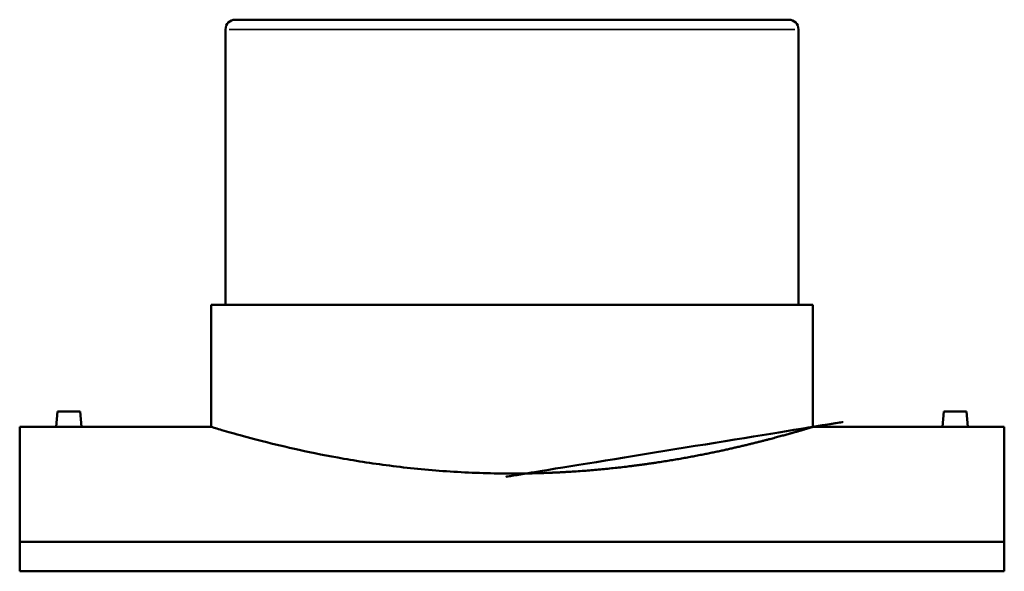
# Model space of a CAD drawing. Header units: millimetres. Extents: x -449 to 1842, y -500 to 2521.
# Tile 3 of 8: x 1007 to 1617, y 212 to 553. Entities that reach past the tile are written whole.
import ezdxf

# ---------------------------------------------------------------- set-up
doc = ezdxf.new("R2010")
doc.units = ezdxf.units.MM
doc.layers.add('Visible (ANSI)', color=7, linetype='Continuous', lineweight=50)
doc.layers.add('Visible Narrow (ANSI)', color=7, linetype='Continuous', lineweight=35)

msp = doc.modelspace()

# ---------------------------------------------------------------- linework, layer by layer
at = {"layer": 'Visible (ANSI)'}
for p, q in [((1140.963746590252, 553.2930106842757), (1483.963746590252, 553.2930106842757)), ((1134.963746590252, 547.2930106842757), (1134.963746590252, 376.8930106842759)), ((1489.963746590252, 547.2930106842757), (1489.963746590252, 376.8930106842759)), ((1126.088746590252, 376.8930106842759), (1498.838746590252, 376.8930106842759)), ((1126.088746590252, 376.893010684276), (1126.088746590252, 301.2930106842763)), ((1498.838746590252, 376.893010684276), (1498.838746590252, 301.2930106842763)), ((1030.963746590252, 310.8930106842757), (1030.123855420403, 301.2930106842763)), ((1030.963746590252, 310.8930106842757), (1044.963746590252, 310.8930106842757)), ((1044.963746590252, 310.8930106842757), (1045.803637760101, 301.2930106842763)), ((1579.963746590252, 310.8930106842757), (1579.123855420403, 301.2930106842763)), ((1593.963746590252, 310.8930106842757), (1579.963746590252, 310.8930106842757)), ((1593.963746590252, 310.8930106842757), (1594.803637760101, 301.2930106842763)), ((1007.463746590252, 301.2930106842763), (1007.463746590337, 230.0863201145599)), ((1030.123855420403, 301.2930106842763), (1007.463746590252, 301.2930106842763)), ((1126.088746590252, 301.2930106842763), (1045.803637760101, 301.2930106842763)), ((1579.123855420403, 301.2930106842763), (1498.838746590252, 301.2930106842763)), ((1617.463746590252, 301.2930106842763), (1594.803637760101, 301.2930106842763)), ((1617.463746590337, 230.0863201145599), (1617.463746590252, 301.2930106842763)), ((1617.463746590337, 230.0863201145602), (1007.463746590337, 230.0863201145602)), ((1007.463746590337, 211.9273715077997), (1007.463746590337, 230.0863201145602)), ((1617.463746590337, 230.0863201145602), (1617.463746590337, 211.9273715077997)), ((1007.463746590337, 211.9273715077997), (1617.463746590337, 211.9273715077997))]:
    msp.add_line(p, q, dxfattribs=at)
for centre, start, end in [((1140.963746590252, 547.2930106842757), 90, 180), ((1483.963746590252, 547.2930106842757), 0, 90)]:
    msp.add_arc(centre, 6, start, end, dxfattribs=at)
for points, knots in [([(1498.838746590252, 301.2930106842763), (1498.838746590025, 301.2930106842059), (1497.704029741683, 300.94646297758), (1492.950931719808, 299.5330572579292), (1489.333810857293, 298.4670927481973), (1479.800338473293, 295.7854108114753), (1473.876415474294, 294.1696746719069), (1460.217625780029, 290.6920122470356), (1452.481764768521, 288.8333201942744), (1436.017239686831, 285.2274117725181), (1426.713637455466, 283.3513013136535), (1406.434378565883, 279.810597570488), (1395.458837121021, 278.149621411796), (1372.523750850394, 275.376042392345), (1360.544526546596, 274.2641479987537), (1336.406082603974, 272.7863933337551), (1324.246521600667, 272.4219227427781), (1312.463746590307, 272.4219227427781)], [84.82288707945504, 84.82288707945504, 84.82288707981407, 84.82288707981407, 88.35662849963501, 88.35662849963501, 91.89036991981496, 91.89036991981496, 95.42411133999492, 95.42411133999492, 98.95785276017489, 98.95785276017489, 102.4926852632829, 102.4926852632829, 106.0275177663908, 106.0275177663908, 109.5623502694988, 109.5623502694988, 113.0971827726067, 113.0971827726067, 113.0971827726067, 113.0971827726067]), ([(1037.963746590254, 301.243063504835), (1036.979004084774, 301.243063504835), (1035.928695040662, 301.2456708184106), (1033.996774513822, 301.2550938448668), (1033.115160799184, 301.2617742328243), (1031.72326495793, 301.2743170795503), (1031.120158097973, 301.2809930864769), (1030.320454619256, 301.2904072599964), (1030.123855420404, 301.2930106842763), (1030.123855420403, 301.2930106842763)], [0, 0, 0, 0, 0.2954227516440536, 0.2954227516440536, 0.5908455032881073, 0.5908455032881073, 0.8862307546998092, 0.8862307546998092, 1.181616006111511, 1.181616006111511, 1.181616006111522, 1.181616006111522]), ([(1045.803637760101, 301.2930106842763), (1045.803637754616, 301.2930106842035), (1045.607038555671, 301.2904072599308), (1044.807335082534, 301.2809930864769), (1044.204228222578, 301.2743170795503), (1042.812332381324, 301.2617742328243), (1041.930718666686, 301.2550938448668), (1039.998798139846, 301.2456708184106), (1038.948489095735, 301.243063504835), (1037.963746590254, 301.243063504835)], [3.544848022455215, 3.544848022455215, 3.544848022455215, 3.544848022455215, 3.840233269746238, 3.840233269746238, 4.135618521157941, 4.135618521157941, 4.431041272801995, 4.431041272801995, 4.726464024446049, 4.726464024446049, 4.726464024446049, 4.726464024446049]), ([(1312.463746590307, 272.4219227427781), (1300.680971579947, 272.4219227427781), (1288.521410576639, 272.786393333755), (1264.382966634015, 274.2641479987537), (1252.403742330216, 275.376042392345), (1229.468656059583, 278.149621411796), (1218.493114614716, 279.810597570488), (1198.213855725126, 283.3513013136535), (1188.910253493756, 285.2274117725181), (1172.445728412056, 288.8333201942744), (1164.709867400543, 290.6920122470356), (1151.051077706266, 294.1696746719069), (1145.127154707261, 295.7854108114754), (1135.593682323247, 298.4670927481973), (1131.976561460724, 299.5330572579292), (1127.223463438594, 300.9464629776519), (1126.088746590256, 301.2930106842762), (1126.088746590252, 301.2930106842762)], [0, 0, 0, 0, 3.534832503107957, 3.534832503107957, 7.069665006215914, 7.069665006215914, 10.60449750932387, 10.60449750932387, 14.13933001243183, 14.13933001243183, 17.67307143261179, 17.67307143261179, 21.20681285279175, 21.20681285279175, 24.74055427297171, 24.74055427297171, 28.27429569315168, 28.27429569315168, 28.27429569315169, 28.27429569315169]), ([(1586.963746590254, 301.243063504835), (1585.979004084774, 301.243063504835), (1584.928695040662, 301.2456708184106), (1582.996774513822, 301.2550938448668), (1582.115160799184, 301.2617742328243), (1580.723264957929, 301.2743170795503), (1580.120158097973, 301.2809930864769), (1579.320454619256, 301.2904072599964), (1579.123855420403, 301.2930106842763), (1579.123855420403, 301.2930106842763)], [2.363232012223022, 2.363232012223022, 2.363232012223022, 2.363232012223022, 2.658654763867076, 2.658654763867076, 2.95407751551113, 2.95407751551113, 3.249462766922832, 3.249462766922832, 3.544848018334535, 3.544848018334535, 3.544848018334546, 3.544848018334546]), ([(1594.803637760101, 301.2930106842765), (1594.803637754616, 301.2930106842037), (1594.607038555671, 301.2904072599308), (1593.807335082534, 301.2809930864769), (1593.204228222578, 301.2743170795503), (1591.812332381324, 301.2617742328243), (1590.930718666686, 301.2550938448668), (1588.998798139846, 301.2456708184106), (1587.948489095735, 301.243063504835), (1586.963746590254, 301.2430635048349)], [5.908080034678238, 5.908080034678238, 5.908080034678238, 5.908080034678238, 6.203465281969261, 6.203465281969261, 6.498850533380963, 6.498850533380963, 6.794273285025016, 6.794273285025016, 7.08969603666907, 7.08969603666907, 7.08969603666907, 7.08969603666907])]:
    msp.add_open_spline(points, degree=3, knots=knots, dxfattribs=at)
at = {"layer": 'Visible Narrow (ANSI)'}
msp.add_line((1487.778427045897, 547.2930106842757), (1137.149066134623, 547.2930106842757), dxfattribs=at)

doc.saveas('drawing.dxf')
